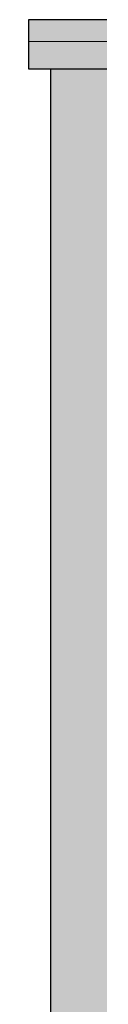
# Model space of a CAD drawing. Header units: metres. Extents: x -28.2 to 13.6, y -1.6 to 5.9.
# Tile 75 of 159: x -15.49 to -15.4253, y 4.3681 to 5.27. Entities that reach past the tile are written whole.
import ezdxf

# ---------------------------------------------------------------- set-up
doc = ezdxf.new("R2010")
doc.units = ezdxf.units.M
doc.linetypes.add('Projeção', pattern=[0.003969, 0.002381, -0.001587])
doc.layers.add('A-DETL', color=7, linetype='Continuous', lineweight=5, true_color=0x00a600)
doc.layers.add('A-DETL-GENF', color=7, linetype='Continuous', lineweight=5)
doc.layers.add('A-FLOR-OVHD', color=7, linetype='Projeção', lineweight=5)

msp = doc.modelspace()

# ---------------------------------------------------------------- hatches: boundary and pattern name
at = {"layer": 'A-DETL-GENF', "true_color": 0xc0c0c0}
msp.add_hatch(color=9, dxfattribs=at).paths.add_polyline_path([(-11.23504, 5.225), (-11.21504, 5.225), (-11.21504, 5.27), (-15.49004, 5.27), (-15.49004, 5.225), (-11.23667, 5.225)])
at = {"layer": 'A-DETL-GENF', "true_color": 0xffee7f}
h = msp.add_hatch(color=41, dxfattribs=at)
h.paths.add_polyline_path([(-11.23504, 2.84663), (-11.23504, 2.8825), (-15.31504, 3.4942), (-15.31503, 3.46974), (-11.23505, 2.84663)])
h.paths.add_polyline_path([(-11.23504, 2.99187), (-11.23504, 5.225), (-15.47004, 5.225), (-15.47004, 4.27), (-15.29504, 4.27), (-15.29504, 4.225), (-15.31241, 4.225), (-15.31504, 4.25), (-15.31463, 3.60381), (-11.23568, 2.99197)])

# ---------------------------------------------------------------- linework, layer by layer
at = {"layer": 'A-DETL', "color": 7, "lineweight": 25}
for p, q in [((-11.21504, 5.27), (-15.49004, 5.27)), ((-15.49004, 5.27), (-15.49004, 5.225)), ((-15.49004, 5.225), (-11.21504, 5.225))]:
    msp.add_line(p, q, dxfattribs=at)
at = {"layer": 'A-DETL', "color": 7, "lineweight": 30}
msp.add_line((-15.47004, 5.225), (-15.47004, 4.27), dxfattribs=at)
at = {"layer": 'A-FLOR-OVHD'}
msp.add_line((-15.49004, 5.25), (-11.21504, 5.25), dxfattribs=at)

doc.saveas('drawing.dxf')
